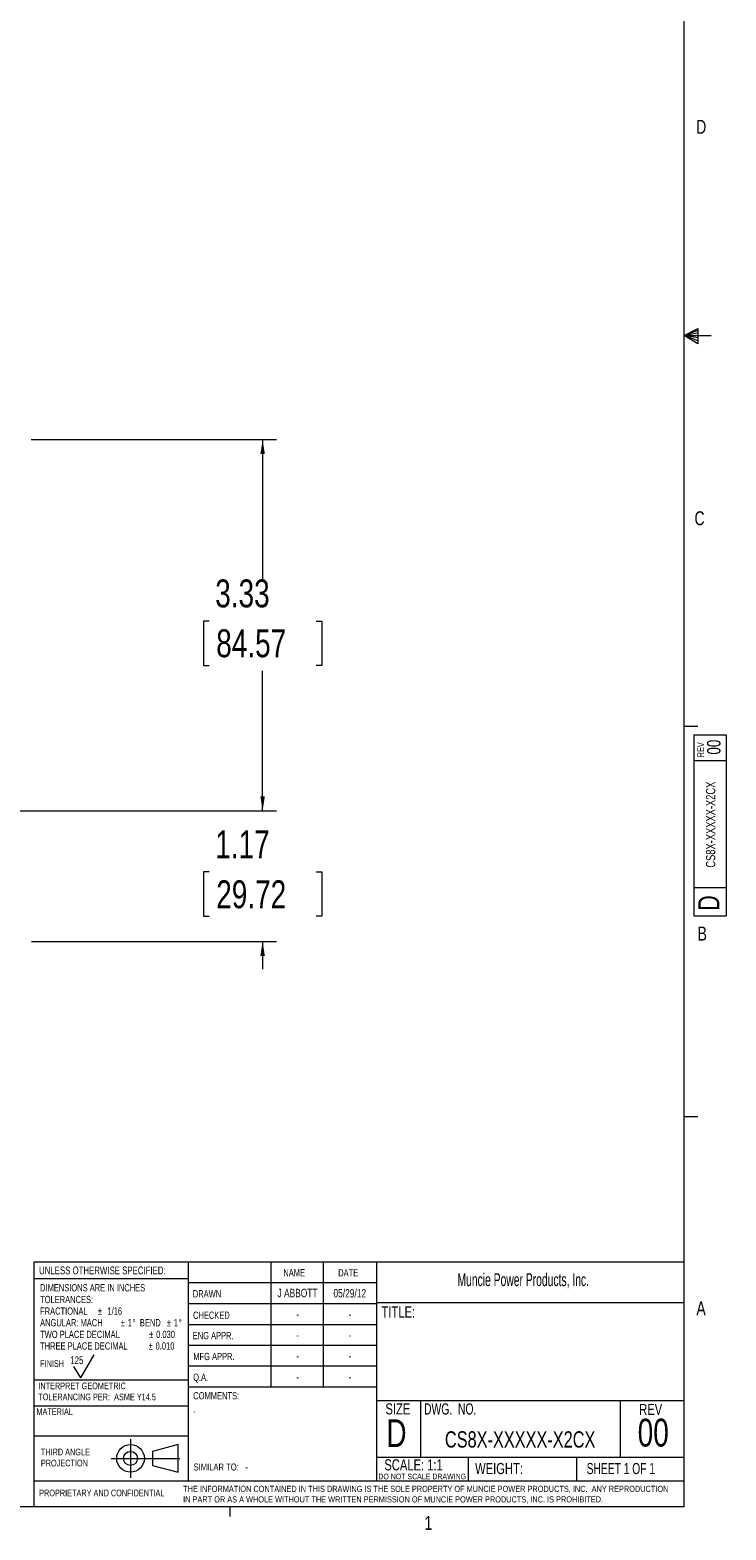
# Model space of a CAD drawing. Header units: inches. Extents: x 0.3 to 33.9, y 0.2 to 21.7.
# Tile 14 of 19: x 27.7 to 33.9, y 0.2 to 13.7. Entities that reach past the tile are written whole.
import ezdxf

# ---------------------------------------------------------------- set-up
doc = ezdxf.new("R2010")
doc.units = ezdxf.units.IN
doc.header["$MEASUREMENT"] = 0
doc.linetypes.add('CENTERX2', pattern=[0.8, 0.5, -0.1, 0.1, -0.1])
doc.layers.add('BORDER', color=7, linetype='Continuous', lineweight=15)
doc.layers.add('SLD-0', color=7, linetype='Continuous', lineweight=15)
doc.styles.add('SLDTEXTSTYLE0', font='TXT', dxfattribs={"width": 0.75})
doc.styles.add('SLDTEXTSTYLE1', font='TXT', dxfattribs={"width": 0.605})
doc.styles.add('SLDTEXTSTYLE2', font='TXT', dxfattribs={"width": 0.694444})
doc.styles.add('SLDTEXTSTYLE3', font='TXT', dxfattribs={"width": 0.6875})
doc.dimstyles.new('SLDDIMSTYLE0', dxfattribs={"dimtxt": 0.25, "dimasz": 0.13, "dimexe": 0, "dimexo": 0.0625, "dimgap": 0.0625, "dimtad": 0, "dimtih": 1, "dimtoh": 1, "dimrnd": 1e-09, "dimzin": 12, "dimdsep": 46, "dimtxsty": 'SLDTEXTSTYLE0', "dimsah": 1, "dimcen": 0.09, "dimadec": 0, "dimazin": 3, "dimtfac": 1, "dimtofl": 0, "dimtmove": 0, "dimatfit": 3, "dimfxl": 1, "dimfrac": 2, "dimtolj": 1, "dimtzin": 12, "dimarcsym": 0})
doc.dimstyles.new('SLDDIMSTYLE1', dxfattribs={"dimtxt": 0.25, "dimasz": 0.13, "dimexe": 0, "dimexo": 0.0625, "dimgap": 0.0625, "dimtad": 0, "dimtih": 1, "dimtoh": 1, "dimrnd": 1e-09, "dimzin": 12, "dimdsep": 46, "dimtxsty": 'SLDTEXTSTYLE0', "dimsah": 1, "dimcen": 0.09, "dimadec": 0, "dimazin": 3, "dimtfac": 1, "dimtmove": 0, "dimatfit": 0, "dimfxl": 1, "dimfrac": 2, "dimtolj": 1, "dimtzin": 12, "dimarcsym": 0})

# ---------------------------------------------------------------- blocks, each defined once
blk = doc.blocks.new('Block1')
at = {"layer": 'SLD-0', "color": 1, "linetype": 'CENTERX2'}
for p, q in [((3.162, 0.867), (3.162, 0.522)), ((2.989, 0.695), (3.334, 0.695))]:
    blk.add_line(p, q, dxfattribs=at)
at = {"layer": 'SLD-0', "color": 1}
for p, q in [((3.589, 0.818), (3.359, 0.758)), ((3.589, 0.571), (3.589, 0.818)), ((3.334, 0.695), (3.604, 0.695)), ((3.359, 0.758), (3.359, 0.632)), ((3.359, 0.632), (3.589, 0.571))]:
    blk.add_line(p, q, dxfattribs=at)
for radius in [0.124, 0.0629]:
    blk.add_circle((3.162, 0.695), radius, dxfattribs=at)
blk = doc.blocks.new('SW_NOTE_0')
at = {"layer": 'SLD-0', "color": 0, "char_height": 0.06, "attachment_point": 1, "style": 'SLDTEXTSTYLE0'}
for s, insert in [('THIRD ANGLE', (0, 0.077)), ('PROJECTION', (0, -0.022))]:
    blk.add_mtext(s, dxfattribs=dict(at, insert=insert))
blk = doc.blocks.new('SW_NOTE_1')
at = {"layer": 'SLD-0', "color": 0, "char_height": 0.055, "attachment_point": 1, "style": 'SLDTEXTSTYLE0'}
for s, insert in [('THE INFORMATION CONTAINED IN THIS DRAWING IS THE SOLE PROPERTY OF MUNCIE POWER PRODUCTS, INC.  ANY REPRODUCTION', (0, 0.071)), ('IN PART OR AS A WHOLE WITHOUT THE WRITTEN PERMISSION OF MUNCIE POWER PRODUCTS, INC. IS PROHIBITED.', (0, -0.023))]:
    blk.add_mtext(s, dxfattribs=dict(at, insert=insert))
blk = doc.blocks.new('SW_NOTE_2')
at = {"layer": 'SLD-0', "color": 0, "char_height": 0.065, "attachment_point": 1, "style": 'SLDTEXTSTYLE0'}
for s, insert in [('DIMENSIONS ARE IN INCHES', (0, 0.084)), ('TOLERANCES:', (0, -0.021)), ('FRACTIONAL', (0, -0.125)), ('%%p', (0.518, -0.125)), ('1/16', (0.604, -0.125)), ('ANGULAR: MACH', (0, -0.229)), ('%%p', (0.723, -0.229)), ('1', (0.785, -0.229)), ('%%d', (0.829, -0.229)), ('BEND', (0.895, -0.229)), ('%%p', (1.137, -0.229)), ('1', (1.199, -0.229)), ('%%d', (1.243, -0.229)), ('TWO PLACE DECIMAL', (0, -0.334)), ('%%p', (0.979, -0.334)), ('0.030', (1.041, -0.334)), ('THREE PLACE DECIMAL', (0, -0.438)), ('%%p', (0.974, -0.438)), ('0.010', (1.036, -0.438))]:
    blk.add_mtext(s, dxfattribs=dict(at, insert=insert))
blk = doc.blocks.new('SW_NOTE_3')
at = {"layer": 'SLD-0', "color": 0, "char_height": 0.06, "attachment_point": 1, "style": 'SLDTEXTSTYLE0'}
for s, insert in [('INTERPRET GEOMETRIC', (0, 0.077)), ('TOLERANCING PER:  ASME Y14.5', (0, -0.022))]:
    blk.add_mtext(s, dxfattribs=dict(at, insert=insert))
blk = doc.blocks.new('_D_4')
at = {"layer": 'SLD-0'}
for p, q in [((29.743, 6.651), (29.743, 6.901)), ((25.594, 6.651), (29.868, 6.651)), ((29.264, 6.103), (29.213, 6.103)), ((29.213, 6.103), (29.213, 5.706)), ((30.222, 6.103), (30.273, 6.103)), ((30.273, 6.103), (30.273, 5.706)), ((29.213, 5.706), (29.264, 5.706)), ((30.273, 5.706), (30.222, 5.706)), ((27.671, 5.481), (29.868, 5.481)), ((29.743, 5.481), (29.743, 5.231))]:
    blk.add_line(p, q, dxfattribs=at)
for points in [[(29.743, 6.651), (29.763, 6.781), (29.723, 6.781)], [(29.743, 5.481), (29.723, 5.351), (29.763, 5.351)]]:
    blk.add_solid(points, dxfattribs=at)
at = {"layer": 'SLD-0', "char_height": 0.25, "attachment_point": 1, "style": 'SLDTEXTSTYLE0'}
for s, insert in [('1.17', (29.318, 6.476, 0.413)), ('29.72', (29.327, 6.028, 0.413))]:
    blk.add_mtext(s, dxfattribs=dict(at, insert=insert))
blk = doc.blocks.new('_D_5')
at = {"layer": 'SLD-0'}
for p, q in [((27.666, 9.98), (29.868, 9.98)), ((29.743, 9.98), (29.743, 8.726)), ((29.264, 8.352), (29.213, 8.352)), ((29.213, 8.352), (29.213, 7.955)), ((30.222, 8.352), (30.273, 8.352)), ((30.273, 8.352), (30.273, 7.955)), ((29.213, 7.955), (29.264, 7.955)), ((30.273, 7.955), (30.222, 7.955)), ((29.743, 6.651), (29.743, 7.905)), ((25.594, 6.651), (29.868, 6.651))]:
    blk.add_line(p, q, dxfattribs=at)
for points in [[(29.743, 9.98), (29.723, 9.85), (29.763, 9.85)], [(29.743, 6.651), (29.763, 6.781), (29.723, 6.781)]]:
    blk.add_solid(points, dxfattribs=at)
at = {"layer": 'SLD-0', "char_height": 0.25, "attachment_point": 1, "style": 'SLDTEXTSTYLE0'}
for s, insert in [('3.33', (29.318, 8.725, 0.413)), ('84.57', (29.327, 8.278, 0.413))]:
    blk.add_mtext(s, dxfattribs=dict(at, insert=insert))

msp = doc.modelspace()

# ---------------------------------------------------------------- linework, layer by layer
at = {"layer": 'BORDER'}
for p, q in [((27.694, 0.645), (27.694, 2.609)), ((27.694, 2.609), (33.523, 2.609)), ((29.076, 2.609), (29.076, 0.645)), ((29.817, 2.609), (29.817, 1.484)), ((30.285, 2.609), (30.285, 1.484)), ((30.764, 2.609), (30.764, 0.645)), ((29.076, 2.455), (27.694, 2.455)), ((29.076, 2.422), (30.764, 2.422)), ((29.076, 2.234), (30.764, 2.234)), ((30.764, 2.242), (33.523, 2.242)), ((29.076, 2.047), (30.764, 2.047)), ((28.111, 1.567), (28.231, 1.775)), ((30.764, 1.859), (29.076, 1.859)), ((28.111, 1.567), (28.051, 1.671)), ((30.764, 1.672), (29.076, 1.672)), ((27.694, 1.55), (29.076, 1.55)), ((30.764, 1.484), (29.073, 1.484)), ((30.764, 1.365), (33.523, 1.365)), ((31.16, 1.365), (31.16, 0.858)), ((32.951, 1.365), (32.951, 0.858)), ((27.694, 1.317), (29.076, 1.317)), ((27.694, 1.047), (29.076, 1.047)), ((30.764, 0.858), (33.523, 0.858)), ((31.587, 0.858), (31.587, 0.645)), ((32.559, 0.858), (32.559, 0.645)), ((27.691, 0.645), (27.691, 0.411)), ((27.691, 0.645), (33.523, 0.645))]:
    msp.add_line(p, q, dxfattribs=at)
at = {"layer": 'SLD-0'}
for p, q in [((33.523, 0.411), (33.523, 21.411)), ((33.523, 10.911), (33.647, 10.976)), ((33.647, 10.958), (33.523, 10.911)), ((33.647, 10.934), (33.523, 10.911)), ((33.647, 10.891), (33.523, 10.911)), ((33.647, 10.865), (33.523, 10.911)), ((33.647, 10.837), (33.523, 10.911)), ((33.523, 10.911), (33.766, 10.911)), ((33.647, 10.976), (33.647, 10.837)), ((33.523, 7.411), (33.648, 7.411)), ((33.61, 7.332), (33.9, 7.332)), ((33.61, 7.332), (33.61, 5.709)), ((33.9, 7.332), (33.9, 5.709)), ((33.9, 7.099), (33.61, 7.099)), ((33.61, 5.965), (33.9, 5.965)), ((33.61, 5.709), (33.9, 5.709)), ((33.523, 3.911), (33.648, 3.911)), ((33.523, 0.411), (0.523, 0.411)), ((29.448, 0.411), (29.448, 0.326))]:
    msp.add_line(p, q, dxfattribs=at)

# ---------------------------------------------------------------- block references
at = {"color": 7, "linetype": 'Continuous'}
msp.add_blockref('Block1', (25.396, 0.151), dxfattribs=at)
at = {"layer": 'SLD-0'}
for name, p in [('SW_NOTE_2', (27.747, 2.324)), ('SW_NOTE_3', (27.731, 1.449)), ('SW_NOTE_0', (27.754, 0.856)), ('SW_NOTE_1', (29.03, 0.529))]:
    msp.add_blockref(name, p, dxfattribs=at)

# ---------------------------------------------------------------- texts
at = {"color": 7, "linetype": 'Continuous', "lineweight": 0, "char_height": 0.125, "attachment_point": 1, "style": 'SLDTEXTSTYLE0'}
for s, insert in [('D', (33.632, 12.845)), ('C', (33.617, 9.336)), ('B', (33.645, 5.613)), ('A', (33.634, 2.254)), ('1', (31.195, 0.329))]:
    msp.add_mtext(s, dxfattribs=dict(at, insert=insert))
at = {"color": 7, "linetype": 'Continuous', "lineweight": 0, "rotation": 90, "style": 'SLDTEXTSTYLE0'}
for s, insert, char_height, attachment_point in [('REV', (33.642, 7.131), 0.06, 1), ('00', (33.73, 7.222), 0.12, 2), ('CS8X-XXXXX-X2CX', (33.72, 6.527), 0.08333, 2), ('D', (33.651, 5.756), 0.19, 1)]:
    msp.add_mtext(s, dxfattribs=dict(at, insert=insert, char_height=char_height, attachment_point=attachment_point))
at = {"layer": 'BORDER', "style": 'SLDTEXTSTYLE0'}
for s, insert, char_height, attachment_point in [('125', (28.018, 1.761), 0.07, 1), ('CS8X-XXXXX-X2CX', (32.053, 1.089), 0.14583, 2), ('00', (33.247, 1.202), 0.25, 2), ('-', (29.588, 0.8), 0.0625, 1), ('PROPRIETARY AND CONFIDENTIAL', (27.739, 0.566), 0.06, 1)]:
    msp.add_mtext(s, dxfattribs=dict(at, insert=insert, char_height=char_height, attachment_point=attachment_point))
at = {"layer": 'SLD-0'}
for s, insert, char_height, attachment_point, style in [('UNLESS OTHERWISE SPECIFIED:', (27.738, 2.566), 0.07, 1, 'SLDTEXTSTYLE0'), ('NAME', (29.929, 2.543), 0.065, 1, 'SLDTEXTSTYLE0'), ('DATE', (30.421, 2.542), 0.065, 1, 'SLDTEXTSTYLE0'), ('Muncie Power Products, Inc.', (31.491, 2.505), 0.11458, 1, 'SLDTEXTSTYLE1'), ('DRAWN', (29.117, 2.354), 0.065, 1, 'SLDTEXTSTYLE0'), ('J ABBOTT', (30.056, 2.366), 0.075, 2, 'SLDTEXTSTYLE0'), ('05/29/12', (30.525, 2.364), 0.075, 2, 'SLDTEXTSTYLE0'), ('CHECKED', (29.119, 2.162), 0.065, 1, 'SLDTEXTSTYLE0'), ('TITLE:', (30.81, 2.208), 0.1, 1, 'SLDTEXTSTYLE0'), ('-', (30.057, 2.177), 0.075, 2, 'SLDTEXTSTYLE0'), ('-', (30.526, 2.177), 0.075, 2, 'SLDTEXTSTYLE0'), ('ENG APPR.', (29.116, 1.979), 0.065, 1, 'SLDTEXTSTYLE0'), ('-', (30.057, 1.989), 0.075, 2, 'SLDTEXTSTYLE0'), ('-', (30.526, 1.989), 0.075, 2, 'SLDTEXTSTYLE0'), ('MFG APPR.', (29.121, 1.792), 0.065, 1, 'SLDTEXTSTYLE0'), ('-', (30.057, 1.802), 0.075, 2, 'SLDTEXTSTYLE0'), ('-', (30.526, 1.802), 0.075, 2, 'SLDTEXTSTYLE0'), ('FINISH', (27.747, 1.726), 0.06, 1, 'SLDTEXTSTYLE0'), ('Q.A.', (29.12, 1.606), 0.065, 1, 'SLDTEXTSTYLE0'), ('-', (30.057, 1.614), 0.075, 2, 'SLDTEXTSTYLE0'), ('-', (30.526, 1.614), 0.075, 2, 'SLDTEXTSTYLE0'), ('COMMENTS:', (29.121, 1.44), 0.065, 1, 'SLDTEXTSTYLE0'), ('MATERIAL', (27.714, 1.294), 0.06, 1, 'SLDTEXTSTYLE0'), ('-', (29.121, 1.3), 0.0625, 1, 'SLDTEXTSTYLE0'), ('SIZE', (30.845, 1.34), 0.1, 1, 'SLDTEXTSTYLE0'), ('DWG.  NO.', (31.191, 1.339), 0.1, 1, 'SLDTEXTSTYLE2'), ('REV', (33.121, 1.335), 0.1, 1, 'SLDTEXTSTYLE0'), ('D', (30.853, 1.197), 0.25, 1, 'SLDTEXTSTYLE0'), ('SCALE: 1:1', (30.835, 0.838), 0.1, 1, 'SLDTEXTSTYLE0'), ('SHEET 1 OF 1', (32.65, 0.805), 0.1, 1, 'SLDTEXTSTYLE3'), ('SIMILAR TO:', (29.124, 0.8), 0.0625, 1, 'SLDTEXTSTYLE0'), ('DO NOT SCALE DRAWING', (31.175, 0.709), 0.05, 2, 'SLDTEXTSTYLE0'), ('WEIGHT:', (31.649, 0.805), 0.1, 1, 'SLDTEXTSTYLE0')]:
    msp.add_mtext(s, dxfattribs=dict(at, insert=insert, char_height=char_height, attachment_point=attachment_point, style=style))

# ---------------------------------------------------------------- dimensions: what is measured, and where the dimension line sits
for base, p1, p2, dimstyle, picture, middle in [((29.743, 9.98), (25.544, 6.651), (27.616, 9.98), 'SLDDIMSTYLE0', '_D_5', (29.743, 8.316)), ((29.743, 6.651), (27.621, 5.481), (25.544, 6.651), 'SLDDIMSTYLE1', '_D_4', (29.743, 6.066))]:
    dim = msp.add_linear_dim(base=base, p1=p1, p2=p2, angle=90, dimstyle=dimstyle, dxfattribs=at)
    dim.commit()
    dim.dimension.update_dxf_attribs({"geometry": picture, "text_midpoint": middle, "dimtype": 160})

doc.saveas('drawing.dxf')
